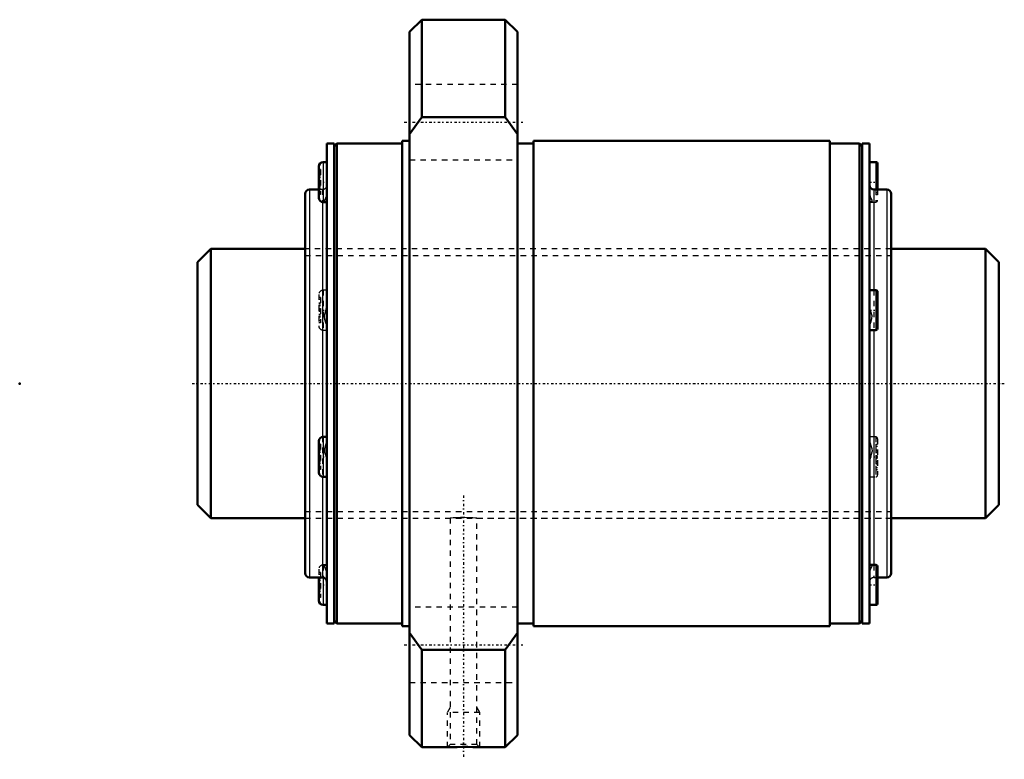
# Model space of a CAD drawing. Header units: millimetres. Extents: x -33 to 150, y -70 to 68.
import ezdxf

# ---------------------------------------------------------------- set-up
doc = ezdxf.new("R2010")
doc.units = ezdxf.units.MM
doc.linetypes.add('Center', pattern=[1.5, 0.45, -0.5, 0.05, -0.5])
doc.linetypes.add('Dashed', pattern=[2, 1, -1])
for name, color, linetype, lineweight in [('2d ConnectionPoints', 7, 'Continuous', 50), ('AM_0', 7, 'Continuous', 50), ('AM_4', 3, 'Continuous', 25), ('AM_5', 3, 'Continuous', 25), ('AM_7', 7, 'Center', 25), ('AM_9', 6, 'Dashed', 25)]:
    doc.layers.add(name, color=color, linetype=linetype, lineweight=lineweight)

# ---------------------------------------------------------------- blocks, each defined once
blk = doc.blocks.new('1_WTF50100_2ZZ_Nut_0_in_WTF50100_2ZZ_148_8LC7T_000_rev_0')
at = {"layer": 'AM_0'}
for p, q in [((41.65, 67.5), (39.4, 65.25)), ((57.15, 67.5), (41.65, 67.5)), ((41.65, 67.5), (41.65, 49.4)), ((59.4, 65.25), (57.15, 67.5)), ((57.15, 67.5), (57.15, 49.4)), ((39.4, 65.25), (39.4, -65.25)), ((59.4, 65.25), (59.4, -65.25)), ((39.4, 46.28), (41.65, 49.4)), ((41.65, 49.4), (57.15, 49.4)), ((57.15, 49.4), (59.4, 46.28)), ((25.4, 44.5), (24.03, 44.5)), ((24.03, 44.5), (24.03, -44.5)), ((25.9, 44.5), (25.4, 44)), ((25.4, 44.5), (25.4, -44.5)), ((38, 44.5), (25.9, 44.5)), ((25.9, 44.5), (25.9, -44.5)), ((39.4, 45), (38, 45)), ((38, 45), (38, -45)), ((62.4, 44.5), (59.4, 44.5)), ((117.4, 45), (62.4, 45)), ((62.4, 45), (62.4, -45)), ((117.4, 45), (117.4, -45)), ((122.9, 44.5), (117.4, 44.5)), ((123.4, 44), (122.9, 44.5)), ((122.9, 44.5), (122.9, -44.5)), ((124.77, 44.5), (123.4, 44.5)), ((123.4, 44.5), (123.4, -44.5)), ((124.77, 44.5), (124.77, -44.5)), ((22.53, 40.29), (22.53, 34.47)), ((24.03, 41.09), (23.33, 41.09)), ((125.92, 41.09), (124.77, 41.09)), ((126.27, 40.74), (126.27, 36)), ((20, 35.18), (20, -35.18)), ((22.53, 36), (20.82, 36)), ((127.98, 36), (125.59, 36)), ((128.8, 35.18), (128.8, -35.18)), ((23.33, 33.67), (23.85, 33.67)), ((125.92, 17.32), (124.77, 17.32)), ((126.27, 16.97), (126.27, 10.25)), ((124.77, 9.9), (125.92, 9.9)), ((22.53, -10.7), (22.53, -16.52)), ((24.03, -9.9), (23.33, -9.9)), ((23.33, -17.32), (24.03, -17.32)), ((125.92, -33.67), (124.95, -33.67)), ((126.27, -34.02), (126.27, -40.74)), ((20.82, -36), (23.21, -36)), ((22.53, -36), (22.53, -40.29)), ((126.27, -36), (127.98, -36)), ((23.33, -41.09), (24.03, -41.09)), ((124.77, -41.09), (125.92, -41.09)), ((24.03, -44.5), (25.4, -44.5)), ((25.4, -44), (25.9, -44.5)), ((25.9, -44.5), (38, -44.5)), ((38, -45), (39.4, -45)), ((59.4, -44.5), (62.4, -44.5)), ((62.4, -45), (117.4, -45)), ((117.4, -44.5), (122.9, -44.5)), ((122.9, -44.5), (123.4, -44)), ((123.4, -44.5), (124.77, -44.5)), ((41.65, -49.4), (39.4, -46.28)), ((59.4, -46.28), (57.15, -49.4)), ((57.15, -49.4), (41.65, -49.4)), ((41.65, -49.4), (41.65, -67.5)), ((57.15, -49.4), (57.15, -67.5)), ((39.4, -65.25), (41.65, -67.5)), ((57.15, -67.5), (59.4, -65.25)), ((41.65, -67.5), (46.44, -67.5)), ((52.37, -67.5), (57.15, -67.5))]:
    blk.add_line(p, q, dxfattribs=at)
for points in [[(23.86, 33.67), (23.92, 33.68), (24.03, 33.77), (24.03, 33.8)], [(124.94, -33.67), (124.87, -33.68), (124.78, -33.75), (124.77, -33.8)], [(46.4, -67.5), (46.44, -67.5), (46.77, -67.49), (47.38, -67.47), (48.21, -67.45), (49.2, -67.44), (50.21, -67.44), (51.14, -67.46), (51.87, -67.48), (52.29, -67.5), (52.4, -67.5)]]:
    blk.add_lwpolyline(points, dxfattribs=at)
for centre, radius, start, end in [((23.33, 40.29), 0.8, 90, 180), ((125.92, 40.74), 0.35, 360, 90), ((125.59, 36.82), 0.82, 180, 270), ((20.82, 35.18), 0.82, 90, 180), ((127.98, 35.18), 0.82, 360, 90), ((23.33, 34.47), 0.8, 180, 270), ((125.92, 16.97), 0.35, 360, 90), ((125.92, 10.25), 0.35, 270, 0), ((23.33, -10.7), 0.8, 90, 180), ((23.33, -16.52), 0.8, 180, 270), ((125.92, -34.02), 0.35, 360, 90), ((20.82, -35.18), 0.82, 180, 270), ((23.21, -36.82), 0.82, 360, 90), ((127.98, -35.18), 0.82, 270, 0), ((23.33, -40.29), 0.8, 180, 270), ((125.92, -40.74), 0.35, 270, 0)]:
    blk.add_arc(centre, radius, start, end, dxfattribs=at)
at = {"layer": 'AM_4'}
for p, q in [((23.33, 41.09), (23.33, 33.67)), ((125.92, 41.09), (125.92, 36)), ((20.82, 36), (20.82, -36)), ((125.59, 36), (125.59, 17.32)), ((127.98, 36), (127.98, -36)), ((23.21, 33.68), (23.21, -9.9)), ((125.92, 17.32), (125.92, 9.9)), ((125.59, 9.9), (125.59, -33.67)), ((23.33, -9.9), (23.33, -17.32)), ((23.21, -17.31), (23.21, -36)), ((125.92, -33.67), (125.92, -41.09)), ((23.33, -36.01), (23.33, -41.09))]:
    blk.add_line(p, q, dxfattribs=at)
at = {"layer": 'AM_5', "linetype": 'Dashed'}
for p, q in [((46.94, -60.11), (46.4, -61.05)), ((51.86, -60.11), (52.4, -61.05)), ((52.4, -61.05), (46.4, -61.05)), ((46.4, -67.5), (46.4, -61.05)), ((52.4, -67.5), (52.4, -61.05))]:
    blk.add_line(p, q, dxfattribs=at)
at = {"layer": 'AM_7'}
for p, q in [((38.4, 48.5), (60.4, 48.5)), ((22.45, 37.38), (24.11, 37.38)), ((124.69, 37.38), (126.34, 37.38)), ((22.45, 13.61), (24.11, 13.61)), ((124.69, 13.61), (126.34, 13.61)), ((22.45, -13.61), (24.11, -13.61)), ((124.69, -13.61), (126.34, -13.61)), ((49.4, -20.77), (49.4, -69.72)), ((22.45, -37.38), (24.11, -37.38)), ((124.69, -37.38), (126.34, -37.38)), ((38.4, -48.5), (60.4, -48.5))]:
    blk.add_line(p, q, dxfattribs=at)
at = {"layer": 'AM_9'}
for p, q in [((59.4, 55.5), (39.4, 55.5)), ((39.4, 41.5), (59.4, 41.5)), ((22.83, 39.72), (22.53, 39.72)), ((22.83, 39.35), (22.53, 39.35)), ((22.83, 38.67), (22.53, 38.67)), ((22.83, 38.58), (22.53, 38.58)), ((22.83, 39.72), (22.83, 35.04)), ((125.97, 39.72), (126.27, 39.72)), ((125.97, 39.72), (125.97, 35.04)), ((125.97, 39.35), (126.27, 39.35)), ((125.97, 38.67), (126.27, 38.67)), ((125.97, 38.58), (126.27, 38.58)), ((22.83, 38.26), (22.53, 38.26)), ((22.53, 38.23), (22.83, 38.23)), ((22.83, 38.21), (22.53, 38.21)), ((22.83, 37.66), (22.53, 37.66)), ((22.83, 37.52), (22.53, 37.52)), ((22.83, 37.24), (22.53, 37.24)), ((22.83, 37.11), (22.53, 37.11)), ((125.97, 38.26), (126.27, 38.26)), ((125.97, 38.23), (126.27, 38.23)), ((125.97, 38.21), (126.27, 38.21)), ((125.97, 37.66), (126.27, 37.66)), ((125.97, 37.52), (126.27, 37.52)), ((125.97, 37.24), (126.27, 37.24)), ((125.97, 37.11), (126.27, 37.11)), ((22.83, 36.55), (22.53, 36.55)), ((22.83, 36.54), (22.53, 36.54)), ((22.83, 36.5), (22.53, 36.5)), ((22.83, 36.18), (22.53, 36.18)), ((22.83, 36.09), (22.53, 36.09)), ((23.21, 36), (22.53, 36)), ((22.83, 35.41), (22.53, 35.41)), ((22.83, 35.04), (22.53, 35.04)), ((23.21, 36), (23.21, 33.68)), ((125.92, 36), (125.92, 33.67)), ((125.97, 36.55), (126.27, 36.55)), ((126.27, 36.54), (125.97, 36.54)), ((125.97, 36.5), (126.27, 36.5)), ((125.97, 36.18), (126.27, 36.18)), ((125.97, 36.09), (126.27, 36.09)), ((125.97, 35.41), (126.27, 35.41)), ((125.97, 35.04), (126.27, 35.04)), ((126.27, 36), (126.27, 34.02)), ((124.95, 33.67), (125.92, 33.67)), ((128.8, 25), (20, 25)), ((22.53, 16.52), (22.53, 10.7)), ((24.03, 17.32), (23.33, 17.32)), ((23.33, 17.32), (23.33, 9.9)), ((125.59, 17.32), (125.59, 9.9)), ((22.83, 15.94), (22.53, 15.94)), ((22.83, 15.57), (22.53, 15.57)), ((22.83, 14.9), (22.53, 14.9)), ((22.83, 14.81), (22.53, 14.81)), ((22.83, 15.94), (22.83, 11.27)), ((125.97, 15.94), (126.27, 15.94)), ((125.97, 15.94), (125.97, 11.27)), ((125.97, 15.57), (126.27, 15.57)), ((125.97, 14.9), (126.27, 14.9)), ((125.97, 14.81), (126.27, 14.81)), ((22.83, 14.48), (22.53, 14.48)), ((22.53, 14.45), (22.83, 14.45)), ((22.83, 14.44), (22.53, 14.44)), ((22.83, 13.88), (22.53, 13.88)), ((22.83, 13.74), (22.53, 13.74)), ((22.83, 13.47), (22.53, 13.47)), ((22.83, 13.33), (22.53, 13.33)), ((125.97, 14.48), (126.27, 14.48)), ((125.97, 14.45), (126.27, 14.45)), ((125.97, 14.44), (126.27, 14.44)), ((125.97, 13.88), (126.27, 13.88)), ((125.97, 13.74), (126.27, 13.74)), ((125.97, 13.47), (126.27, 13.47)), ((125.97, 13.33), (126.27, 13.33)), ((22.83, 12.78), (22.53, 12.78)), ((22.83, 12.76), (22.53, 12.76)), ((22.83, 12.73), (22.53, 12.73)), ((22.83, 12.41), (22.53, 12.41)), ((22.83, 12.31), (22.53, 12.31)), ((22.83, 11.64), (22.53, 11.64)), ((22.83, 11.27), (22.53, 11.27)), ((125.97, 12.78), (126.27, 12.78)), ((126.27, 12.76), (125.97, 12.76)), ((125.97, 12.73), (126.27, 12.73)), ((125.97, 12.41), (126.27, 12.41)), ((125.97, 12.31), (126.27, 12.31)), ((125.97, 11.64), (126.27, 11.64)), ((125.97, 11.27), (126.27, 11.27)), ((23.33, 9.9), (24.03, 9.9)), ((23.21, -9.9), (23.21, -17.31)), ((125.92, -9.9), (124.77, -9.9)), ((125.92, -9.9), (125.92, -17.32)), ((126.27, -10.25), (126.27, -16.97)), ((22.83, -11.27), (22.53, -11.27)), ((22.83, -11.64), (22.53, -11.64)), ((22.83, -12.31), (22.53, -12.31)), ((22.83, -12.41), (22.53, -12.41)), ((22.83, -12.73), (22.53, -12.73)), ((22.53, -12.76), (22.83, -12.76)), ((22.83, -12.78), (22.53, -12.78)), ((22.83, -11.27), (22.83, -15.94)), ((125.97, -11.27), (126.27, -11.27)), ((125.97, -11.27), (125.97, -15.94)), ((125.97, -11.64), (126.27, -11.64)), ((125.97, -12.31), (126.27, -12.31)), ((125.97, -12.41), (126.27, -12.41)), ((125.97, -12.73), (126.27, -12.73)), ((125.97, -12.76), (126.27, -12.76)), ((125.97, -12.78), (126.27, -12.78)), ((22.83, -13.33), (22.53, -13.33)), ((22.83, -13.47), (22.53, -13.47)), ((22.83, -13.74), (22.53, -13.74)), ((22.83, -13.88), (22.53, -13.88)), ((22.83, -14.44), (22.53, -14.44)), ((22.83, -14.45), (22.53, -14.45)), ((22.83, -14.48), (22.53, -14.48)), ((125.97, -13.33), (126.27, -13.33)), ((125.97, -13.47), (126.27, -13.47)), ((125.97, -13.74), (126.27, -13.74)), ((125.97, -13.88), (126.27, -13.88)), ((125.97, -14.44), (126.27, -14.44)), ((126.27, -14.45), (125.97, -14.45)), ((125.97, -14.48), (126.27, -14.48)), ((22.83, -14.81), (22.53, -14.81)), ((22.83, -14.9), (22.53, -14.9)), ((22.83, -15.57), (22.53, -15.57)), ((22.83, -15.94), (22.53, -15.94)), ((125.97, -14.81), (126.27, -14.81)), ((125.97, -14.9), (126.27, -14.9)), ((125.97, -15.57), (126.27, -15.57)), ((125.97, -15.94), (126.27, -15.94)), ((124.77, -17.32), (125.92, -17.32)), ((20, -25), (46.94, -25)), ((46.94, -25), (46.94, -66.96)), ((48.85, -24.88), (49.54, -24.88)), ((51.83, -25), (128.8, -25)), ((51.86, -66.96), (51.86, -25)), ((22.53, -34.47), (22.53, -36)), ((23.85, -33.67), (23.33, -33.67)), ((23.33, -33.67), (23.33, -36.01)), ((125.59, -33.67), (125.59, -36)), ((22.83, -35.04), (22.53, -35.04)), ((22.83, -35.41), (22.53, -35.41)), ((22.83, -36.09), (22.53, -36.09)), ((22.83, -36.18), (22.53, -36.18)), ((22.83, -36.5), (22.53, -36.5)), ((22.53, -36.54), (22.83, -36.54)), ((22.83, -36.55), (22.53, -36.55)), ((22.83, -35.04), (22.83, -39.72)), ((125.59, -36), (126.27, -36)), ((125.97, -35.04), (126.27, -35.04)), ((125.97, -35.04), (125.97, -39.72)), ((125.97, -35.41), (126.27, -35.41)), ((125.97, -36.09), (126.27, -36.09)), ((125.97, -36.18), (126.27, -36.18)), ((125.97, -36.5), (126.27, -36.5)), ((125.97, -36.54), (126.27, -36.54)), ((125.97, -36.55), (126.27, -36.55)), ((22.83, -37.11), (22.53, -37.11)), ((22.83, -37.24), (22.53, -37.24)), ((22.83, -37.52), (22.53, -37.52)), ((22.83, -37.66), (22.53, -37.66)), ((22.83, -38.21), (22.53, -38.21)), ((22.83, -38.23), (22.53, -38.23)), ((22.83, -38.26), (22.53, -38.26)), ((125.97, -37.11), (126.27, -37.11)), ((125.97, -37.24), (126.27, -37.24)), ((125.97, -37.52), (126.27, -37.52)), ((125.97, -37.66), (126.27, -37.66)), ((125.97, -38.21), (126.27, -38.21)), ((126.27, -38.23), (125.97, -38.23)), ((125.97, -38.26), (126.27, -38.26)), ((22.83, -38.58), (22.53, -38.58)), ((22.83, -38.67), (22.53, -38.67)), ((22.83, -39.35), (22.53, -39.35)), ((22.83, -39.72), (22.53, -39.72)), ((125.97, -38.58), (126.27, -38.58)), ((125.97, -38.67), (126.27, -38.67)), ((125.97, -39.35), (126.27, -39.35)), ((125.97, -39.72), (126.27, -39.72)), ((59.4, -41.5), (39.4, -41.5)), ((39.4, -55.5), (59.4, -55.5)), ((46.94, -66.96), (46.4, -67.5)), ((51.86, -66.96), (46.94, -66.96)), ((52.4, -67.5), (51.86, -66.96))]:
    blk.add_line(p, q, dxfattribs=at)
for points in [[(24.03, 35.28), (24.01, 35.02), (23.78, 34.38), (23.56, 33.97), (23.59, 33.78), (23.75, 33.69), (23.86, 33.67)], [(124.77, 35.28), (124.77, 35.27), (124.88, 34.71), (125.05, 34.32), (125.23, 34.01), (125.24, 33.82), (125.01, 33.68), (124.94, 33.67)], [(124.94, 33.67), (124.87, 33.68), (124.78, 33.75), (124.77, 33.8)], [(24.03, 10.55), (24.01, 10.74), (23.78, 11.43), (23.56, 12.14), (23.59, 12.72), (23.75, 13.26), (23.92, 13.82), (24.03, 14.46), (24.03, 14.59)], [(124.77, 10.55), (124.77, 10.56), (124.88, 11.04), (125.06, 11.51), (125.23, 12.05), (125.24, 12.56), (125.01, 13.37), (124.87, 13.88), (124.78, 14.38), (124.77, 14.59)], [(24.03, -10.55), (24.01, -10.74), (23.78, -11.43), (23.56, -12.14), (23.59, -12.72), (23.75, -13.27), (23.92, -13.82), (24.03, -14.46), (24.03, -14.59)], [(124.77, -10.55), (124.77, -10.56), (124.88, -11.04), (125.05, -11.51), (125.23, -12.05), (125.24, -12.56), (125.01, -13.37), (124.87, -13.87), (124.78, -14.38), (124.77, -14.59)], [(51.86, -25), (51.84, -25), (51.61, -24.98), (51.14, -24.94), (50.46, -24.9), (49.67, -24.88), (48.85, -24.88), (48.09, -24.91), (47.48, -24.95), (47.08, -24.99), (46.94, -25)], [(24.03, -35.28), (24.01, -35.02), (23.78, -34.38), (23.56, -33.97), (23.59, -33.78), (23.75, -33.69), (23.86, -33.67)], [(23.86, -33.67), (23.92, -33.68), (24.03, -33.77), (24.03, -33.8)], [(124.77, -35.28), (124.77, -35.27), (124.88, -34.71), (125.05, -34.32), (125.23, -34.01), (125.24, -33.82), (125.01, -33.68), (124.94, -33.67)]]:
    blk.add_lwpolyline(points, dxfattribs=at)
for centre, radius, start, end in [((23.21, 36.82), 0.82, 270, 0), ((125.92, 34.02), 0.35, 270, 0), ((23.33, 16.52), 0.8, 90, 180), ((23.33, 10.7), 0.8, 180, 270), ((125.92, -10.25), 0.35, 360, 90), ((125.92, -16.97), 0.35, 270, 0), ((23.33, -34.47), 0.8, 90, 180), ((125.59, -36.82), 0.82, 90, 180)]:
    blk.add_arc(centre, radius, start, end, dxfattribs=at)
blk = doc.blocks.new('2_WTF50100_20ZZ0_Shaft_0_in_WTF50100_2ZZ_148_8LC7T_000_rev_0')
at = {"layer": 'AM_0'}
for p, q in [((2.5, 25), (0, 22.5)), ((20, 25), (2.5, 25)), ((2.5, 25), (2.5, -25)), ((146.3, 25), (128.8, 25)), ((148.8, 22.5), (146.3, 25)), ((146.3, 25), (146.3, -25)), ((0, 22.5), (0, -22.5)), ((148.8, 22.5), (148.8, -22.5)), ((0, -22.5), (2.5, -25)), ((146.3, -25), (148.8, -22.5)), ((2.5, -25), (20, -25)), ((128.8, -25), (146.3, -25))]:
    blk.add_line(p, q, dxfattribs=at)
at = {"layer": 'AM_5', "linetype": 'Dashed'}
for p, q in [((20, 23.773), (128.8, 23.773)), ((20, -23.773), (128.8, -23.773))]:
    blk.add_line(p, q, dxfattribs=at)
at = {"layer": 'AM_7'}
blk.add_line((-1, 0), (149.8, 0), dxfattribs=at)
at = {"layer": 'AM_9'}
for p, q in [((128.8, 25), (20, 25)), ((20, -25), (128.8, -25))]:
    blk.add_line(p, q, dxfattribs=at)

msp = doc.modelspace()

# ---------------------------------------------------------------- linework, layer by layer
at = {"layer": '2d ConnectionPoints'}
for p in [(-33, 0), (0, 0), (148.8, 0)]:
    msp.add_point(p, dxfattribs=at)

# ---------------------------------------------------------------- block references
for name in ['1_WTF50100_2ZZ_Nut_0_in_WTF50100_2ZZ_148_8LC7T_000_rev_0', '2_WTF50100_20ZZ0_Shaft_0_in_WTF50100_2ZZ_148_8LC7T_000_rev_0']:
    msp.add_blockref(name, (0, 0))

doc.saveas('drawing.dxf')
